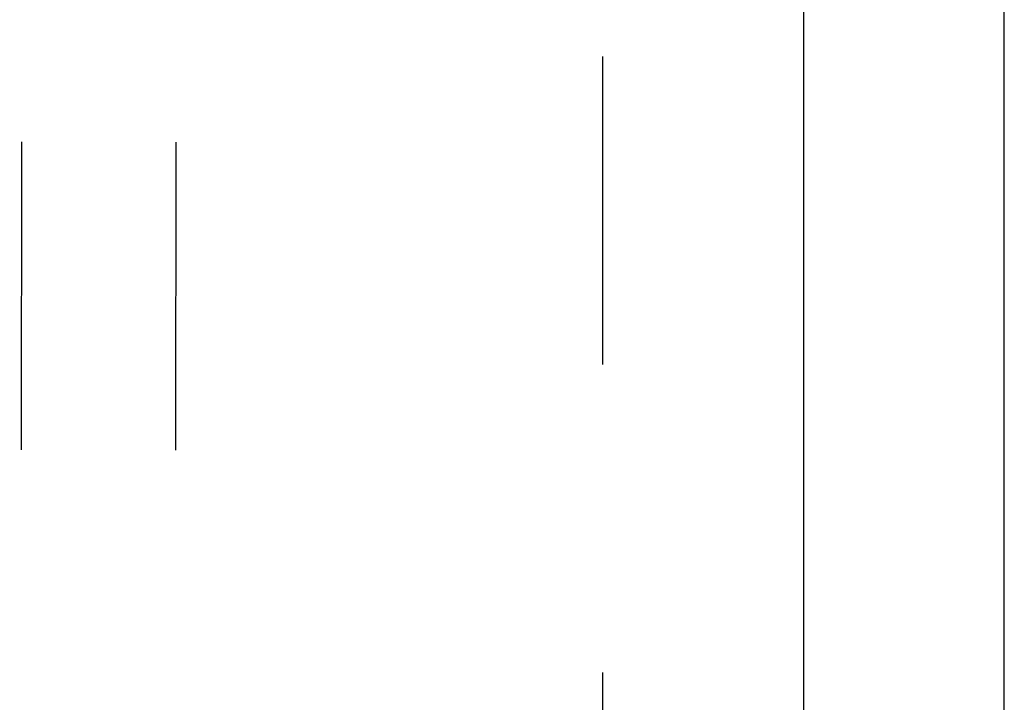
# Model space of a CAD drawing. Header units: inches. Extents: x 0 to 227, y 0 to 147.
# Tile 16 of 41: x 93.12 to 97.1, y 21.95 to 24.72. Entities that reach past the tile are written whole.
import ezdxf

# ---------------------------------------------------------------- set-up
doc = ezdxf.new("R2010")
doc.units = ezdxf.units.IN
doc.header["$LTSCALE"] = 12.466667
doc.header["$MEASUREMENT"] = 0
doc.linetypes.add('HIDDEN', pattern=[0.2, 0.1, -0.1])
doc.layers.get('0').update_dxf_attribs({"linetype": 'CONTINUOUS'})
doc.layers.add('02___PRT_ALL_AXES', color=7, linetype='CONTINUOUS')
doc.layers.add('DEFAULT_2', color=8, linetype='HIDDEN')

msp = doc.modelspace()

# ---------------------------------------------------------------- linework, layer by layer
at = {"color": 3, "linetype": 'Continuous'}
for p, q in [((97.1016, 10.4253), (97.1016, 100.2173)), ((96.2891, 97.4673), (96.2891, 17.1753))]:
    msp.add_line(p, q, dxfattribs=at)
at = {"layer": '02___PRT_ALL_AXES', "color": 8, "linetype": 'HIDDEN'}
for p, q in [((93.1646, 56.6344), (93.1188, 18.1345)), ((93.7896, 56.6337), (93.7438, 18.1337))]:
    msp.add_line(p, q, dxfattribs=at)
at = {"layer": 'DEFAULT_2', "color": 8, "linetype": 'HIDDEN'}
msp.add_line((95.4766, 96.8733), (95.4766, 17.7693), dxfattribs=at)

doc.saveas('drawing.dxf')
